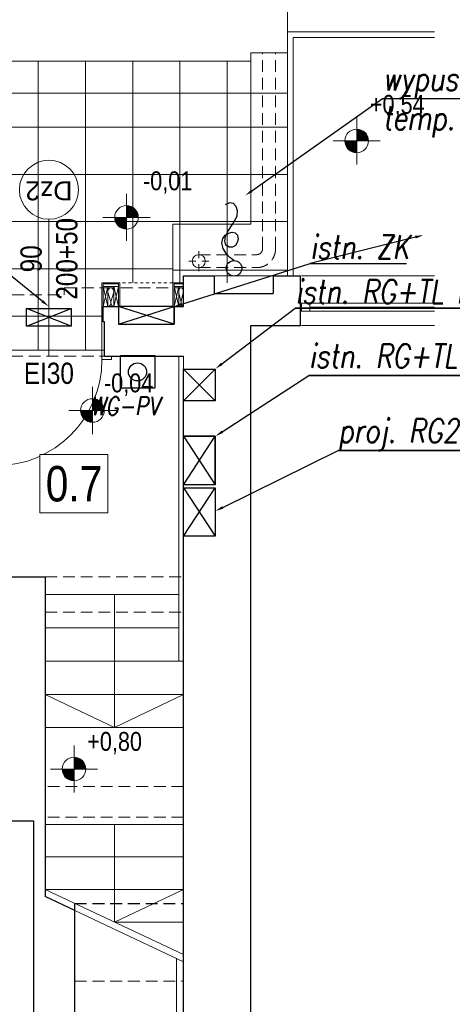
# Model space of a CAD drawing. Extents: x -558982 to 5119495, y -5290134 to 121759.
# Tile 245 of 256: x -425695 to -422030, y -12336 to -3988. Entities that reach past the tile are written whole.
import ezdxf
from ezdxf import colors
from ezdxf.entities.mleader import LeaderData, LeaderLine
from ezdxf.math import Vec2, Vec3

# ---------------------------------------------------------------- set-up
doc = ezdxf.new("R2010")
doc.units = 0
doc.header["$MEASUREMENT"] = 0
doc.linetypes.add('Hidden Line', pattern=[50, 25, -25])
doc.linetypes.add('Krawędzie ukryte', pattern=[150, 100, -50])
for name, color, linetype in [('!OSWIETLENIE-LL', 1, 'Continuous'), ('Arch ocieplenie', 252, 'Continuous'), ('INWENT RZĘDNE', 252, 'Continuous')]:
    doc.layers.add(name, color=color, linetype=linetype)
for name, color, linetype, lineweight in [('$ IE INSTALACJA ELEKTRYCZNA', 1, 'Continuous', 30), ('$ IE TABLICE ELEKTRYCZNE', 1, 'Continuous', 30), ('$ IE WYPUSTY', 1, 'Continuous', 30), ('$ IE_OPISY', 7, 'Continuous', 25), ('$ IE_WYPUSTY', 1, 'Continuous', 30), ('Arch drzwi_Nr_Pióra__10', 252, 'Continuous', 18), ('Arch ocieplenie_Nr_Pióra__44', 252, 'Continuous', 13), ('Arch opisy okien_Nr_Pióra__9', 252, 'Continuous', 13), ('Arch opisy_Nr_Pióra__9', 252, 'Continuous', 13), ('Arch wykończenie_Nr_Pióra__81', 252, 'Continuous', 9), ('Arch wykończenie_Nr_Pióra__9', 252, 'Continuous', 13), ('INSTALACJA IE_Nr_Pióra__88', 252, 'Continuous', 20), ('INWENT DACH_Nr_Pióra__21', 252, 'Continuous', 9), ('INWENT OPISY_Nr_Pióra__21', 252, 'Continuous', 9), ('INWENT OPISY_Nr_Pióra__9', 252, 'Continuous', 13), ('INWENT RZĘDNE_Nr_Pióra__21', 252, 'Continuous', 9), ('INWENT. OKNA_Nr_Pióra__5', 252, 'Continuous', 13), ('INWENT.ŚCIANY_Nr_Pióra__1', 252, 'Continuous', 25), ('INWENT.ŚCIANY_Nr_Pióra__2', 252, 'Continuous', 13), ('INWENT.ŚCIANY_Nr_Pióra__21', 252, 'Continuous', 9), ('Istniejące schody_Nr_Pióra__21', 252, 'Continuous', 9), ('Istniejące schody_Nr_Pióra__5', 252, 'Continuous', 13), ('Istniejące stropy_Nr_Pióra__5', 252, 'Continuous', 13)]:
    doc.layers.add(name, color=color, linetype=linetype, lineweight=lineweight)
doc.styles.add('GENERATED_STYLE_10', font='arial.ttf')
doc.styles.add('GENERATED_STYLE_2', font='ARIALN.TTF')
doc.styles.add('GENERATED_STYLE_3', font='ARIALN.TTF')
doc.styles.add('GENERATED_STYLE_6', font='ARIALN.TTF')
doc.styles.add('ROMANS', font='romans.shx', dxfattribs={"width": 0.85})

# ---------------------------------------------------------------- blocks, each defined once
blk = doc.blocks.new('Izolacja cieplna 14_32', base_point=(-415904.9, 37092.6))
at = {"layer": 'Arch ocieplenie_Nr_Pióra__44', "linetype": 'Continuous'}
for p, q in [((-415902.8, 37204.9), (-415882, 37140.3)), ((-415877.8, 37140.3), (-415857, 37204.9))]:
    blk.add_line(p, q, dxfattribs=at)
for centre, start_param, end_param in [((-415879.9, 37218.6), 4.299595, 8.266775), ((-415904.9, 37126.6), 3.141593, 5.125182), ((-415854.9, 37126.6), 1.158004, 3.141593)]:
    blk.add_ellipse(centre, major_axis=(0, 34), ratio=0.734674, start_param=start_param, end_param=end_param, dxfattribs=at)
blk = doc.blocks.new('Izolacja cieplna 14_33', base_point=(-415304.9, 37092.6))
at = {"layer": 'Arch ocieplenie_Nr_Pióra__44', "linetype": 'Continuous'}
for p, q in [((-415303.3, 37204.9), (-415286.6, 37140.3)), ((-415283.3, 37140.3), (-415266.6, 37204.9))]:
    blk.add_line(p, q, dxfattribs=at)
for centre, start_param, end_param in [((-415284.9, 37218.6), 4.299595, 8.266775), ((-415304.9, 37126.6), 3.141593, 5.125182), ((-415264.9, 37126.6), 1.158004, 3.141593)]:
    blk.add_ellipse(centre, major_axis=(0, 34), ratio=0.587743, start_param=start_param, end_param=end_param, dxfattribs=at)
blk = doc.blocks.new('Koty wysokościowe_1', base_point=(-416035.9, 36211.7))
at = {"layer": 'INWENT RZĘDNE_Nr_Pióra__21', "linetype": 'Continuous'}
for points in [[(-416035.9, 36211.7), (-415935.9, 36211.7), (-415943.5, 36249.9), (-415965.2, 36282.4), (-415997.7, 36304.1), (-416035.9, 36311.7)], [(-416035.9, 36211.7), (-416135.9, 36211.7), (-416128.3, 36173.4), (-416106.6, 36141), (-416074.2, 36119.3), (-416035.9, 36111.7)]]:
    blk.add_hatch(color=256, dxfattribs=at).paths.add_polyline_path(points, flags=0)
for p, q in [((-416035.9, 36011.7), (-416035.9, 36411.7)), ((-416235.9, 36211.7), (-415835.9, 36211.7))]:
    blk.add_line(p, q, dxfattribs=at)
blk.add_circle((-416035.9, 36211.7), 100, dxfattribs=at)
at = {"layer": 'INWENT RZĘDNE_Nr_Pióra__21', "insert": (-415938.3, 36335.8), "char_height": 160, "attachment_point": 7, "style": 'GENERATED_STYLE_2'}
blk.add_mtext('{-0,04}', dxfattribs=at)
blk = doc.blocks.new('Koty wysokościowe_2', base_point=(-416192.1, 33171.7))
at = {"layer": 'INWENT RZĘDNE_Nr_Pióra__21', "linetype": 'Continuous'}
for points in [[(-416192.1, 33171.7), (-416092.1, 33171.7), (-416099.7, 33210), (-416121.3, 33242.5), (-416153.8, 33264.1), (-416192.1, 33271.7)], [(-416192.1, 33171.7), (-416292.1, 33171.7), (-416284.4, 33133.5), (-416262.8, 33101), (-416230.3, 33079.4), (-416192.1, 33071.7)]]:
    blk.add_hatch(color=256, dxfattribs=at).paths.add_polyline_path(points, flags=0)
for p, q in [((-416192.1, 32971.7), (-416192.1, 33371.7)), ((-416392.1, 33171.7), (-415992.1, 33171.7))]:
    blk.add_line(p, q, dxfattribs=at)
blk.add_circle((-416192.1, 33171.7), 100, dxfattribs=at)
at = {"layer": 'INWENT RZĘDNE_Nr_Pióra__21', "insert": (-416080.3, 33296.1), "char_height": 160, "attachment_point": 7, "style": 'GENERATED_STYLE_2'}
blk.add_mtext('{+0,80}', dxfattribs=at)
blk = doc.blocks.new('Koty wysokościowe_3', base_point=(-415747.3, 37848.8))
at = {"layer": 'INWENT RZĘDNE_Nr_Pióra__21', "linetype": 'Continuous'}
for points in [[(-415747.3, 37848.8), (-415647.3, 37848.8), (-415654.9, 37887.1), (-415676.6, 37919.5), (-415709, 37941.2), (-415747.3, 37948.8)], [(-415747.3, 37848.8), (-415847.3, 37848.8), (-415839.7, 37810.6), (-415818, 37778.1), (-415785.6, 37756.4), (-415747.3, 37748.8)]]:
    blk.add_hatch(color=256, dxfattribs=at).paths.add_polyline_path(points, flags=0)
for p, q in [((-415747.3, 37648.8), (-415747.3, 38048.8)), ((-415947.3, 37848.8), (-415547.3, 37848.8))]:
    blk.add_line(p, q, dxfattribs=at)
blk.add_circle((-415747.3, 37848.8), 100, dxfattribs=at)
at = {"layer": 'INWENT RZĘDNE_Nr_Pióra__21', "insert": (-415607.7, 38048.8), "char_height": 160, "attachment_point": 7, "style": 'GENERATED_STYLE_2'}
blk.add_mtext('{-0,01}', dxfattribs=at)
blk = doc.blocks.new('Koty wysokościowe_11', base_point=(-413797.6, 38497))
at = {"layer": 'INWENT RZĘDNE_Nr_Pióra__21', "linetype": 'Continuous'}
for points in [[(-413797.6, 38497), (-413697.6, 38497), (-413705.2, 38535.2), (-413726.9, 38567.7), (-413759.3, 38589.4), (-413797.6, 38597)], [(-413797.6, 38497), (-413897.6, 38497), (-413890, 38458.7), (-413868.3, 38426.3), (-413835.8, 38404.6), (-413797.6, 38397)]]:
    blk.add_hatch(color=256, dxfattribs=at).paths.add_polyline_path(points, flags=0)
for p, q in [((-413797.6, 38297), (-413797.6, 38697)), ((-413997.6, 38497), (-413597.6, 38497))]:
    blk.add_line(p, q, dxfattribs=at)
blk.add_circle((-413797.6, 38497), 100, dxfattribs=at)
at = {"layer": 'INWENT RZĘDNE_Nr_Pióra__21', "insert": (-413685.8, 38697), "char_height": 160, "attachment_point": 7, "style": 'GENERATED_STYLE_2'}
blk.add_mtext('{+0,54}', dxfattribs=at)
blk = doc.blocks.new('wyłacznik p.poż.')
at = {"layer": '$ IE INSTALACJA ELEKTRYCZNA', "ltscale": 0.5}
for p, q in [((735.6913, 190.623), (735.6913, 190.3225)), ((735.9672, 190.623), (735.6913, 190.623)), ((735.9672, 190.3225), (735.9672, 190.623)), ((735.6913, 190.3225), (735.9672, 190.3225))]:
    blk.add_line(p, q, dxfattribs=at)
at = {"layer": '$ IE INSTALACJA ELEKTRYCZNA', "color": 7, "ltscale": 0.5}
blk.add_circle((735.8293, 190.4728), 0.0778, dxfattribs=at)
blk = doc.blocks.new('ZAPAS KABLA')
at = {"layer": '$ IE WYPUSTY', "linetype": 'ByBlock'}
blk.add_lwpolyline([(0, -0.0716), (0.017, -0.0856), (0.0315, -0.1019), (0.0437, -0.1235), (0.0486, -0.147), (0.0444, -0.1659), (0.0339, -0.1799), (0.0197, -0.1885), (0.0045, -0.1914), (-0.009, -0.1882), (-0.0183, -0.1786), (-0.0206, -0.1621), (-0.0164, -0.1472), (-0.0079, -0.1355), (0.0038, -0.1288), (0.018, -0.1287), (0.0319, -0.1383), (0.0359, -0.155), (0.0323, -0.1752), (0.0231, -0.1955), (0.0003, -0.2267), (-0.018, -0.2597), (-0.0204, -0.2812), (-0.0157, -0.3004), (-0.0044, -0.3134), (0.0129, -0.3163), (0.0308, -0.3086)], dxfattribs=at)
blk.add_circle((0, -0.0387), 0.0329, dxfattribs=at)

msp = doc.modelspace()

# ---------------------------------------------------------------- linework, layer by layer
at = {"layer": '!OSWIETLENIE-LL'}
msp.add_lwpolyline([(-425636.1, -6436.9), (-425259, -6436.9), (-425259, -6588), (-425636.1, -6588)], close=True, dxfattribs=at)
for points in [[(-425259, -6588), (-425636.1, -6436.9)], [(-425636.1, -6588), (-425259, -6436.9)]]:
    msp.add_lwpolyline(points, dxfattribs=at)
at = {"layer": '$ IE TABLICE ELEKTRYCZNE', "color": 1, "linetype": 'Continuous', "lineweight": 30}
for p, q in [((-424307.5, -8367.7), (-424307.5, -7957.7)), ((-424307.5, -7957.7), (-424037.5, -7957.7)), ((-424307.5, -8367.7), (-424037.5, -7957.7)), ((-424307.5, -7957.7), (-424037.5, -8367.7)), ((-424037.5, -7957.7), (-424037.5, -8367.7)), ((-424037.5, -8367.7), (-424307.5, -8367.7))]:
    msp.add_line(p, q, dxfattribs=at)
at = {"layer": 'Arch drzwi_Nr_Pióra__10', "linetype": 'Continuous'}
for p, q in [((-424997.5, -6790.6), (-424997.5, -6870.6)), ((-424977.5, -6790.6), (-424997.5, -6790.6)), ((-424917.5, -6840.6), (-424917.5, -6870.6)), ((-424997.5, -6870.6), (-424917.5, -6870.6))]:
    msp.add_line(p, q, dxfattribs=at)
msp.add_arc((-425897.5, -6870.6), 900, 270, 0, dxfattribs=at)
at = {"layer": 'Arch opisy_Nr_Pióra__9', "linetype": 'Continuous'}
msp.add_line((-425447.5, -5680.6), (-425447.5, -6840.6), dxfattribs=at)
msp.add_circle((-425447.5, -5430.6), 250, dxfattribs=at)
at = {"layer": 'Arch wykończenie_Nr_Pióra__81', "linetype": 'Continuous'}
for p, q in [((-425537.5, -4340.6), (-425537.5, -6790.6)), ((-425137.5, -4340.6), (-425137.5, -6790.6)), ((-424737.5, -4340.6), (-424737.5, -6220.6)), ((-424337.5, -4340.6), (-424337.5, -6220.6)), ((-423937.5, -4340.6), (-423937.5, -6220.6)), ((-423427.5, -4610.6), (-423737.5, -4610.6)), ((-423427.5, -5300.6), (-428917.5, -5300.6)), ((-423427.5, -5700.6), (-428917.5, -5700.6)), ((-424397.5, -6100.6), (-428917.5, -6100.6)), ((-424997.5, -6500.6), (-425897.5, -6500.6)), ((-425897.5, -6790.6), (-424997.5, -6790.6))]:
    msp.add_line(p, q, dxfattribs=at)
at = {"layer": 'Arch wykończenie_Nr_Pióra__9', "linetype": 'Continuous'}
for p, q in [((-424997.5, -6220.6), (-424997.5, -6790.6)), ((-424847.5, -6220.6), (-424997.5, -6220.6)), ((-424987.5, -6228.6), (-424987.5, -6420.6)), ((-424857.5, -6228.6), (-424987.5, -6228.6)), ((-424857.5, -6250.6), (-424987.5, -6250.6)), ((-424987.5, -6420.6), (-424987.5, -6250.6)), ((-424987.5, -6250.6), (-424947.5, -6250.6)), ((-424987.5, -6420.6), (-424947.5, -6250.6)), ((-424947.5, -6420.6), (-424987.5, -6250.6)), ((-424947.5, -6250.6), (-424947.5, -6420.6)), ((-424897.5, -6260.6), (-424947.5, -6260.6)), ((-424897.5, -6420.6), (-424897.5, -6250.6)), ((-424897.5, -6250.6), (-424857.5, -6250.6)), ((-424897.5, -6420.6), (-424857.5, -6250.6)), ((-424857.5, -6420.6), (-424897.5, -6250.6)), ((-424857.5, -6250.6), (-424857.5, -6228.6)), ((-424857.5, -6250.6), (-424857.5, -6420.6)), ((-424847.5, -6420.6), (-424847.5, -6220.6)), ((-424307.5, -6220.6), (-424397.5, -6220.6)), ((-424397.5, -6220.6), (-424397.5, -6420.6)), ((-424307.5, -6228.6), (-424387.5, -6228.6)), ((-424387.5, -6228.6), (-424387.5, -6250.6)), ((-424307.5, -6250.6), (-424387.5, -6250.6)), ((-424387.5, -6420.6), (-424387.5, -6250.6)), ((-424387.5, -6250.6), (-424347.5, -6250.6)), ((-424387.5, -6420.6), (-424347.5, -6250.6)), ((-424347.5, -6420.6), (-424387.5, -6250.6)), ((-424347.5, -6250.6), (-424347.5, -6420.6)), ((-424307.5, -6260.6), (-424347.5, -6260.6)), ((-424947.5, -6420.6), (-424987.5, -6420.6)), ((-424857.5, -6420.6), (-424897.5, -6420.6)), ((-424347.5, -6420.6), (-424387.5, -6420.6))]:
    msp.add_line(p, q, dxfattribs=at)
at = {"layer": 'Arch wykończenie_Nr_Pióra__9', "linetype": 'Hidden Line'}
msp.add_line((-424397.5, -6220.6), (-424847.5, -6220.6), dxfattribs=at)
at = {"layer": 'INSTALACJA IE_Nr_Pióra__88', "color": 0, "linetype": 'Continuous', "lineweight": 30}
for p, q in [((-424857.5, -6420.6), (-424857.5, -6570.6)), ((-424387.5, -6420.6), (-424857.5, -6420.6)), ((-424387.5, -6570.6), (-424857.5, -6420.6)), ((-424857.5, -6570.6), (-424387.5, -6420.6)), ((-424387.5, -6570.6), (-424387.5, -6420.6)), ((-424857.5, -6570.6), (-424387.5, -6570.6)), ((-424307.5, -6950.6), (-424037.5, -6950.6)), ((-424307.5, -7220.6), (-424307.5, -6950.6)), ((-424307.5, -6950.6), (-424037.5, -6950.6)), ((-424037.5, -6950.6), (-424307.5, -7220.6)), ((-424307.5, -6950.6), (-424037.5, -7220.6)), ((-424037.5, -6950.6), (-424037.5, -7220.6)), ((-424037.5, -6950.6), (-424037.5, -7220.6)), ((-424037.5, -7220.6), (-424307.5, -7220.6)), ((-424037.5, -7220.6), (-424307.5, -7220.6)), ((-424307.5, -7930.6), (-424307.5, -7520.6)), ((-424307.5, -7520.6), (-424037.5, -7520.6)), ((-424307.5, -7930.6), (-424037.5, -7520.6)), ((-424307.5, -7520.6), (-424037.5, -7930.6)), ((-424037.5, -7520.6), (-424037.5, -7930.6)), ((-424037.5, -7930.6), (-424307.5, -7930.6))]:
    msp.add_line(p, q, dxfattribs=at)
at = {"layer": 'INWENT DACH_Nr_Pióra__21', "linetype": 'Krawędzie ukryte'}
for p, q in [((-423637.5, -5930.6), (-423637.5, -4270.6)), ((-423527.5, -5930.6), (-423527.5, -4270.6)), ((-424177.5, -5980.6), (-423687.5, -5980.6)), ((-424177.5, -6090.6), (-423687.5, -6090.6))]:
    msp.add_line(p, q, dxfattribs=at)
at = {"layer": 'INWENT DACH_Nr_Pióra__21', "linetype": 'Continuous'}
for p, q in [((-424177.5, -6010.6), (-424177.5, -5950.6)), ((-424202.5, -6035.6), (-424262.5, -6035.6)), ((-424177.5, -6060.6), (-424177.5, -6120.6)), ((-424152.5, -6035.6), (-424092.5, -6035.6))]:
    msp.add_line(p, q, dxfattribs=at)
msp.add_circle((-424177.5, -6035.6), 55, dxfattribs=at)
at = {"layer": 'INWENT DACH_Nr_Pióra__21', "linetype": 'Krawędzie ukryte'}
for radius in [50, 160]:
    msp.add_arc((-423687.5, -5930.6), radius, 270, 0, dxfattribs=at)
at = {"layer": 'INWENT. OKNA_Nr_Pióra__5', "linetype": 'Continuous'}
for p, q in [((-423316.5, -6390.6), (-422182, -6390.6)), ((-423307.5, -6390.6), (-423307.5, -6460.6)), ((-423237.5, -6390.6), (-423237.5, -6460.6)), ((-423237.5, -6425.6), (-422182, -6425.6)), ((-423316.5, -6460.6), (-422182, -6460.6))]:
    msp.add_line(p, q, dxfattribs=at)
at = {"layer": 'INWENT.ŚCIANY_Nr_Pióra__1', "linetype": 'Continuous'}
for p, q in [((-424307.5, -6420.6), (-424307.5, -6160.6)), ((-424307.5, -6160.6), (-424047.5, -6160.6)), ((-424047.5, -6160.6), (-424047.5, -6310.6)), ((-423547.5, -6160.6), (-423547.5, -6310.6)), ((-423547.5, -6160.6), (-423316.5, -6160.6)), ((-423316.5, -6580.6), (-423316.5, -6160.6)), ((-424047.5, -6310.6), (-423547.5, -6310.6)), ((-424987.5, -6550.6), (-424987.5, -6420.6)), ((-424987.5, -6420.6), (-424857.5, -6420.6)), ((-424857.5, -6420.6), (-424857.5, -6570.6)), ((-424387.5, -6420.6), (-424387.5, -6570.6)), ((-424387.5, -6420.6), (-424307.5, -6420.6)), ((-424977.5, -6550.6), (-424987.5, -6550.6)), ((-424977.5, -6840.6), (-424977.5, -6550.6)), ((-424857.5, -6570.6), (-424387.5, -6570.6)), ((-423737.5, -20370.6), (-423737.5, -6580.6)), ((-423737.5, -6580.6), (-423316.5, -6580.6)), ((-424977.5, -6840.6), (-424307.5, -6840.6)), ((-424307.5, -7520.6), (-424307.5, -7220.6)), ((-424037.5, -7520.6), (-424307.5, -7520.6)), ((-424037.5, -7930.6), (-424037.5, -7520.6)), ((-424307.5, -11915.2), (-424307.5, -7930.6)), ((-424037.5, -7930.6), (-424307.5, -7930.6)), ((-426007.5, -8710.6), (-425477.5, -8710.6)), ((-425477.5, -8710.6), (-425477.5, -11422.9)), ((-429177.5, -10780.6), (-425577.5, -10780.6)), ((-425577.5, -10780.6), (-425577.5, -13570.6)), ((-425227.5, -11540.9), (-425477.5, -11422.9)), ((-425227.5, -15040.6), (-425227.5, -11480.6)), ((-424307.5, -17210.6), (-424307.5, -11480.6))]:
    msp.add_line(p, q, dxfattribs=at)
at = {"layer": 'INWENT.ŚCIANY_Nr_Pióra__1', "linetype": 'Krawędzie ukryte'}
msp.add_line((-425227.5, -11480.6), (-424307.5, -11480.6), dxfattribs=at)
at = {"layer": 'INWENT.ŚCIANY_Nr_Pióra__2', "linetype": 'Krawędzie ukryte'}
for p, q in [((-425317.5, -6260.6), (-425317.5, -6320.6)), ((-425317.5, -6260.6), (-424987.5, -6260.6)), ((-424987.5, -6260.6), (-424987.5, -6420.6)), ((-424987.5, -6260.6), (-424307.5, -6260.6)), ((-425907.5, -6320.6), (-425317.5, -6320.6))]:
    msp.add_line(p, q, dxfattribs=at)
at = {"layer": 'INWENT.ŚCIANY_Nr_Pióra__21', "linetype": 'Continuous'}
for p, q in [((-424047.5, -6160.6), (-423547.5, -6160.6)), ((-423307.5, -6160.6), (-422182, -6160.6)), ((-424857.5, -6420.6), (-424857.5, -6260.6)), ((-424387.5, -6420.6), (-424387.5, -6260.6)), ((-424857.5, -6420.6), (-424387.5, -6420.6)), ((-424857.5, -6570.6), (-424857.5, -6420.6)), ((-423307.5, -6580.6), (-422182, -6580.6)), ((-424347.5, -6840.6), (-424347.5, -9425.6)), ((-424307.5, -6950.6), (-424307.5, -6840.6)), ((-424307.5, -7220.6), (-424307.5, -6950.6)), ((-424307.5, -7930.6), (-424307.5, -7520.6)), ((-424367.5, -17210.6), (-424367.5, -11946.8))]:
    msp.add_line(p, q, dxfattribs=at)
at = {"layer": 'INWENT.ŚCIANY_Nr_Pióra__21', "linetype": 'Krawędzie ukryte'}
msp.add_line((-425917.5, -6840.6), (-424977.5, -6840.6), dxfattribs=at)
at = {"layer": 'Istniejące schody_Nr_Pióra__21', "linetype": 'Continuous'}
for p, q in [((-423377.5, -6160.6), (-423377.5, -4140.6)), ((-423377.5, -4140.6), (-422182, -4140.6))]:
    msp.add_line(p, q, dxfattribs=at)
at = {"layer": 'Istniejące schody_Nr_Pióra__5', "linetype": 'Continuous'}
for p, q in [((-423427.5, -4090.6), (-423427.5, -3110.6)), ((-423427.5, -4270.6), (-423427.5, -4090.6)), ((-423427.5, -4090.6), (-422182, -4090.6)), ((-423737.5, -4340.6), (-428917.5, -4340.6)), ((-423737.5, -5720.6), (-423737.5, -4270.6)), ((-423737.5, -4270.6), (-423427.5, -4270.6)), ((-423427.5, -6160.6), (-423427.5, -4270.6)), ((-423737.5, -4610.6), (-428627.5, -4610.6)), ((-423737.5, -4900.6), (-428337.5, -4900.6)), ((-423737.5, -4900.6), (-423427.5, -4900.6)), ((-424397.5, -6110.6), (-424397.5, -5720.6)), ((-424397.5, -5720.6), (-423737.5, -5720.6)), ((-424397.5, -6260.6), (-424397.5, -6110.6)), ((-424397.5, -6110.6), (-423427.5, -6110.6)), ((-424347.5, -8860.6), (-425477.5, -8860.6)), ((-424892.5, -9990.6), (-424892.5, -8860.6)), ((-425477.5, -9143.1), (-424347.5, -9143.1)), ((-425477.5, -9425.6), (-424307.5, -9425.6)), ((-425477.5, -9708.1), (-424307.5, -9708.1)), ((-424892.5, -9990.6), (-425477.5, -9708.1)), ((-424892.5, -9990.6), (-424307.5, -9708.1)), ((-425477.5, -9990.6), (-424307.5, -9990.6)), ((-424307.5, -10810.6), (-425477.5, -10810.6)), ((-424892.5, -11639), (-424892.5, -10810.6)), ((-424307.5, -11086.7), (-425477.5, -11086.7)), ((-424307.5, -11362.9), (-425477.5, -11362.9)), ((-424307.5, -11915.2), (-425477.5, -11362.9)), ((-424307.5, -11975.2), (-425477.5, -11422.9)), ((-424892.5, -11639), (-424307.5, -11362.9)), ((-424307.5, -11639), (-424892.5, -11639))]:
    msp.add_line(p, q, dxfattribs=at)
at = {"layer": 'Istniejące stropy_Nr_Pióra__5', "linetype": 'Krawędzie ukryte'}
for p, q in [((-425477.5, -8710.6), (-424307.5, -8710.6)), ((-425477.5, -9010.6), (-424307.5, -9010.6)), ((-424307.5, -10490.6), (-425477.5, -10490.6)), ((-424307.5, -10750.6), (-425477.5, -10750.6)), ((-425227.5, -12140.6), (-424307.5, -12140.6))]:
    msp.add_line(p, q, dxfattribs=at)

# ---------------------------------------------------------------- block references
at = {"layer": '$ IE INSTALACJA ELEKTRYCZNA', "color": 7, "xscale": 986.5190147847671, "yscale": 986.5190147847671, "zscale": 986.5190147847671, "rotation": 270}
msp.add_blockref('wyłacznik p.poż.', (-612601.7, 718935.3), dxfattribs=at)
msp.add_blockref('wyłacznik p.poż.', (-612601.7, 718935.3), dxfattribs=at)
at = {"layer": '$ IE_WYPUSTY', "xscale": 1999.99999999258, "yscale": 1999.99999999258, "zscale": 1999.99999999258, "rotation": 181.4641758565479}
msp.add_blockref('ZAPAS KABLA', (-423876.6, -6173.6), dxfattribs=at)
at = {"layer": 'Arch ocieplenie', "color": 104, "linetype": 'Continuous', "lineweight": 13, "true_color": 0x029e21}
for name, p in [('Izolacja cieplna 14_32', (-424947.5, -6420.6)), ('Izolacja cieplna 14_33', (-424347.5, -6420.6))]:
    msp.add_blockref(name, p, dxfattribs=at)
at = {"layer": 'INWENT RZĘDNE'}
for name, p in [('Koty wysokościowe_11', (-422840.2, -5016.2)), ('Koty wysokościowe_3', (-424789.9, -5664.3)), ('Koty wysokościowe_1', (-425078.5, -7301.5)), ('Koty wysokościowe_2', (-425234.6, -10341.4))]:
    msp.add_blockref(name, p, dxfattribs=at)

# ---------------------------------------------------------------- texts
at = {"layer": '$ IE_OPISY', "color": 7, "lineweight": 30, "style": 'ROMANS', "oblique": 10, "width": 0.8}
msp.add_text('WG-PV', height=155, rotation=0.0202, dxfattribs=at).set_placement((-425094.9, -7341))
at = {"layer": 'Arch opisy okien_Nr_Pióra__9', "linetype": 'Continuous', "insert": (-425447.5, -5519.7), "char_height": 160, "attachment_point": 2, "rotation": 180, "style": 'GENERATED_STYLE_10'}
msp.add_mtext('{Dz2}', dxfattribs=at)
at = {"layer": 'INWENT OPISY_Nr_Pióra__9', "linetype": 'Continuous', "insert": (-425688.4, -6015.6), "char_height": 180, "width": 1346.334, "attachment_point": 2, "rotation": 90, "line_spacing_factor": 1.007146, "style": 'GENERATED_STYLE_6'}
msp.add_mtext('{90\\P200+50}', dxfattribs=at)
at = {"layer": 'INWENT OPISY_Nr_Pióra__9', "linetype": 'Continuous', "insert": (-425447.5, -6896.2), "char_height": 180, "attachment_point": 2, "style": 'GENERATED_STYLE_6'}
msp.add_mtext('{EI30}', dxfattribs=at)

# ---------------------------------------------------------------- leaders
at = {"layer": '$ IE_OPISY', "color": 7, "lineweight": 30}
ml = msp.add_multileader_mtext('Standard', dxfattribs=at)
ml.set_content('\\Q10;\\W0.8;zasilić z istn obwodu oświetleniowego', color=7, style='ROMANS')
ml.set_leader_properties()
ml.build(insert=Vec2(0, 0))
ml.multileader.update_dxf_attribs({"text_left_attachment_type": 6, "text_right_attachment_type": 6, "dogleg_length": 0.36, "arrow_head_size": 70})
ctx = ml.context
ctx.base_point, ctx.char_height, ctx.arrow_head_size, ctx.landing_gap_size, ctx.plane_origin = Vec3(-430661.2, -4330.8), 200, 70, 0.9, Vec3(-451752.8, -1961.3)
ctx.left_attachment, ctx.right_attachment = 6, 6
notes = []
notes.append((ctx, [(0, (1, 1, 0), (-428037.4, -4330.8), (-1, 0), 0.36, [(0, [(-425449.2, -6418.6)], 0, [])])]))
ctx.mtext.insert, ctx.mtext.rotation, ctx.mtext.width, ctx.mtext.defined_height, ctx.mtext.flow_direction = Vec3(-430660.3, -4064.2), 6.283185, 4429.801, 382.9, 5
ml = msp.add_multileader_mtext('Standard', dxfattribs=at)
ml.set_content('\\Q10;\\W0.8;wypust 2x1mm2 dla zew. czujnika temp. pompy ciepła ', color=7, style='ROMANS')
ml.set_leader_properties()
ml.build(insert=Vec2(0, 0))
ml.multileader.update_dxf_attribs({"text_left_attachment_type": 6, "text_right_attachment_type": 6, "dogleg_length": 0.36, "arrow_head_size": 70})
ctx = ml.context
ctx.base_point, ctx.char_height, ctx.arrow_head_size, ctx.landing_gap_size, ctx.plane_origin = Vec3(-422620.3, -4655.2), 200, 70, 0.9, Vec3(-449818.3, -880.9)
ctx.left_attachment, ctx.right_attachment = 6, 6
notes.append((ctx, [(0, (1, 1, 0), (-422620.7, -4655.2), (1, 0), 0.36, [(0, [(-423785.7, -5480.1)], 0, [])])]))
ctx.mtext.insert, ctx.mtext.rotation, ctx.mtext.width, ctx.mtext.defined_height, ctx.mtext.flow_direction = Vec3(-422619.4, -4388.5), 6.283185, 4429.801, 382.9, 5
ml = msp.add_multileader_mtext('Standard', dxfattribs=at)
ml.set_content('\\Q10;\\W0.8;istn. ZK', color=7, style='ROMANS')
ml.set_leader_properties()
ml.build(insert=Vec2(0, 0))
ml.multileader.update_dxf_attribs({"text_left_attachment_type": 6, "text_right_attachment_type": 6, "dogleg_length": 0.36, "arrow_head_size": 70})
ctx = ml.context
ctx.base_point, ctx.char_height, ctx.arrow_head_size, ctx.landing_gap_size, ctx.plane_origin = Vec3(-423235, -6055.1), 200, 70, 0.9, Vec3(-450420.2, -1821.3)
ctx.left_attachment, ctx.right_attachment = 6, 6
notes.append((ctx, [(0, (1, 1, 0), (-423235.4, -6055.1), (1, 0), 0.36, [(1, [(-422274.8, -5815.1)], 0, []), (0, [(-424387.5, -6420.6)], 0, [])])]))
ctx.mtext.insert, ctx.mtext.rotation, ctx.mtext.width, ctx.mtext.defined_height, ctx.mtext.flow_direction = Vec3(-423234.1, -5815.1), 6.283185, 4429.801, 382.9, 5
ml = msp.add_multileader_mtext('Standard', dxfattribs=at)
ml.set_content('\\Q10;\\W0.8;istn. RG+TL mieszkań', color=7, style='ROMANS')
ml.set_leader_properties()
ml.build(insert=Vec2(0, 0))
ml.multileader.update_dxf_attribs({"text_left_attachment_type": 6, "text_right_attachment_type": 6, "dogleg_length": 0.36, "arrow_head_size": 70})
ctx = ml.context
ctx.base_point, ctx.char_height, ctx.arrow_head_size, ctx.landing_gap_size, ctx.plane_origin = Vec3(-423359.5, -6434), 200, 70, 0.9, Vec3(-450420.2, -2519.2)
ctx.left_attachment, ctx.right_attachment = 6, 6
notes.append((ctx, [(0, (1, 1, 0), (-423359.9, -6434), (1, 0), 0.36, [(1, [(-420704.7, -6434)], 0, []), (0, [(-424037.5, -6948.5)], 0, [])])]))
ctx.mtext.insert, ctx.mtext.rotation, ctx.mtext.width, ctx.mtext.defined_height, ctx.mtext.flow_direction = Vec3(-423358.6, -6194), 6.283185, 4429.801, 382.9, 5
ml = msp.add_multileader_mtext('Standard', dxfattribs=at)
ml.set_content('\\Q10;\\W0.8;istn. RG+TL świetlicy', color=7, style='ROMANS')
ml.set_leader_properties()
ml.build(insert=Vec2(0, 0))
ml.multileader.update_dxf_attribs({"text_left_attachment_type": 6, "text_right_attachment_type": 6, "dogleg_length": 0.36, "arrow_head_size": 70})
ctx = ml.context
ctx.base_point, ctx.char_height, ctx.arrow_head_size, ctx.landing_gap_size, ctx.plane_origin = Vec3(-423244.3, -7006), 200, 70, 0.9, Vec3(-450420.2, -3091.2)
ctx.left_attachment, ctx.right_attachment = 6, 6
notes.append((ctx, [(0, (1, 1, 0), (-423244.7, -7006), (1, 0), 0.36, [(1, [(-420704.7, -7006)], 0, []), (0, [(-424037.5, -7520.6)], 0, [])])]))
ctx.mtext.insert, ctx.mtext.rotation, ctx.mtext.width, ctx.mtext.defined_height, ctx.mtext.flow_direction = Vec3(-423243.4, -6739.3), 6.283185, 4429.801, 382.9, 5
ml = msp.add_multileader_mtext('Standard', dxfattribs=at)
ml.set_content('\\Q10;\\W0.8;proj. RG2 świetlicy', color=7, style='ROMANS')
ml.set_leader_properties()
ml.build(insert=Vec2(0, 0))
ml.multileader.update_dxf_attribs({"text_left_attachment_type": 6, "text_right_attachment_type": 6, "dogleg_length": 0.36, "arrow_head_size": 70})
ctx = ml.context
ctx.base_point, ctx.char_height, ctx.arrow_head_size, ctx.landing_gap_size, ctx.plane_origin = Vec3(-422997, -7639.8), 200, 70, 0.9, Vec3(-450420.2, -3725)
ctx.left_attachment, ctx.right_attachment = 6, 6
notes.append((ctx, [(0, (1, 1, 0), (-422997.4, -7639.8), (1, 0), 0.36, [(1, [(-420704.7, -7639.8)], 0, []), (0, [(-424037.5, -8154.4)], 0, [])])]))
ctx.mtext.insert, ctx.mtext.rotation, ctx.mtext.width, ctx.mtext.defined_height, ctx.mtext.flow_direction = Vec3(-422996.1, -7373.2), 6.283185, 4429.801, 382.9, 5
for ctx, leaders in notes:
    for number, flags, end, landing, length, lines in leaders:
        leader = LeaderData()
        leader.index, (leader.has_last_leader_line, leader.has_dogleg_vector, leader.attachment_direction) = number, flags
        leader.last_leader_point, leader.dogleg_vector, leader.dogleg_length = Vec3(end), Vec3(landing), length
        for number, points, colour, breaks in lines:
            line = LeaderLine()
            line.index, line.vertices, line.color, line.breaks = number, Vec3.list(points), colors.encode_raw_color(colour), breaks
            leader.lines.append(line)
        ctx.leaders.append(leader)

# ---------------------------------------------------------------- next in the draw order: wipeouts: each hides what was drawn before it
at = {"linetype": 'Continuous', "ltscale": 1670844.897716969}
msp.add_wipeout([(-425522.7, -7674.5), (-424946.7, -7674.5), (-424946.7, -8168.6), (-425522.7, -8168.6)], dxfattribs=at).dxf.layer = 'INWENT OPISY_Nr_Pióra__21'

# ---------------------------------------------------------------- next in the draw order: linework, layer by layer
at = {"layer": 'INWENT OPISY_Nr_Pióra__21', "linetype": 'Continuous', "flags": 128}
msp.add_lwpolyline([(-425522.7, -7674.5), (-424946.7, -7674.5), (-424946.7, -8168.6), (-425522.7, -8168.6)], close=True, dxfattribs=at)

# ---------------------------------------------------------------- next in the draw order: texts
at = {"layer": 'INWENT OPISY_Nr_Pióra__21', "linetype": 'Continuous', "insert": (-425234.7, -8076.6), "char_height": 300, "attachment_point": 8, "style": 'GENERATED_STYLE_3'}
msp.add_mtext('{0.7 }', dxfattribs=at)

doc.saveas('drawing.dxf')
